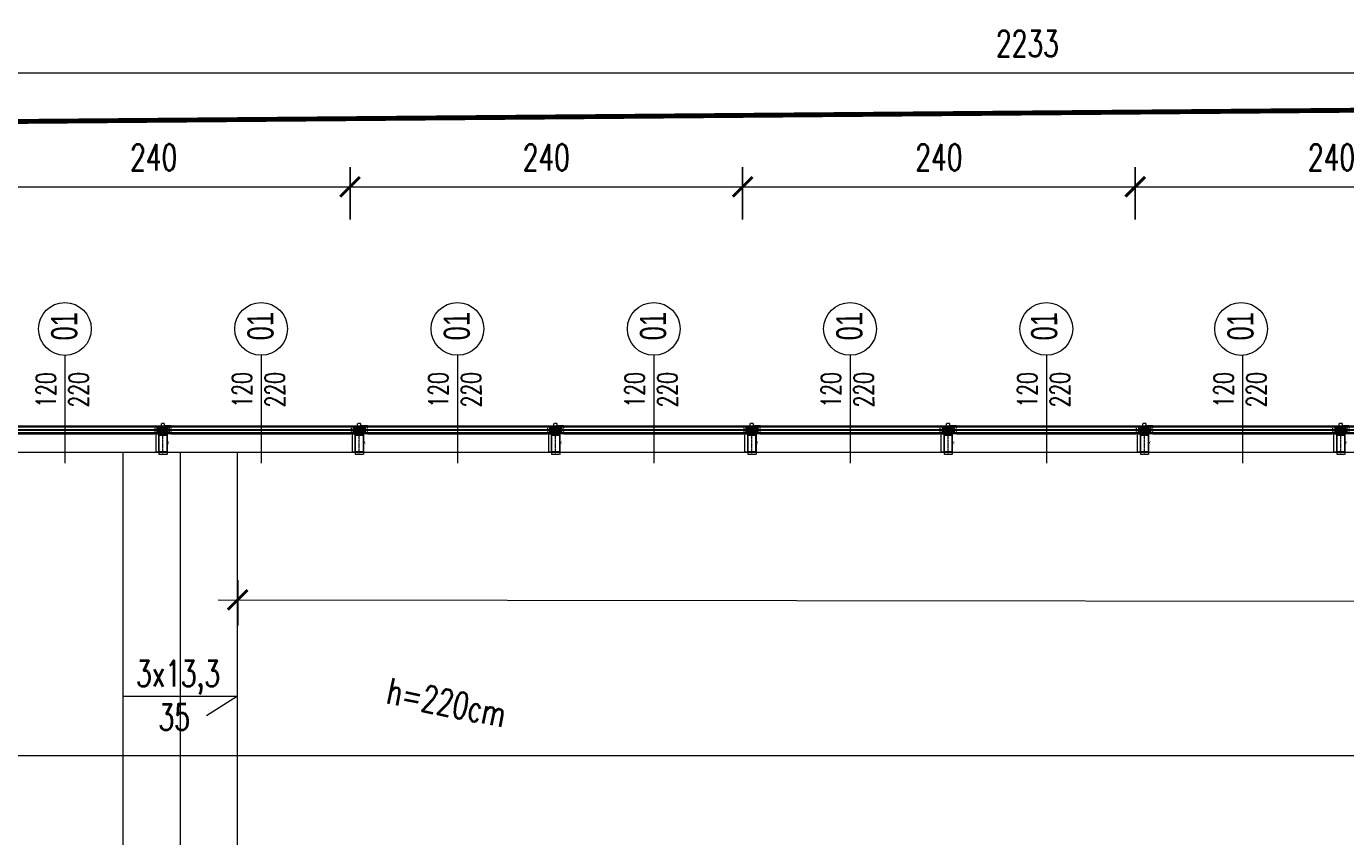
# Model space of a CAD drawing. Header units: inches. Extents: x 0 to 111471, y -105323 to 11070.
# Tile 170 of 256: x 43352 to 44159, y -27797 to -27301. Entities that reach past the tile are written whole.
import ezdxf
from ezdxf.enums import TextEntityAlignment as Align

# ---------------------------------------------------------------- set-up
doc = ezdxf.new("R2010")
doc.units = ezdxf.units.IN
doc.header["$MEASUREMENT"] = 0
for name, pattern in [('DASHED', [19.05, 12.7, -6.35]), ('DIVIDE', [5.3, 2, -1, 0.15, -1, 0.15, -1]), ('gen3', [6.25, 4.75, -1.5]), ('GEN7', [13.75, 9.75, -1.5, 1, -1.5])]:
    doc.linetypes.add(name, pattern=pattern)
for name, color, linetype, lineweight in [('888 drzwi i okna', 4, 'Continuous', 0), ('888 elementy do usunięcia', 6, 'Continuous', 35), ('888 opisy', 3, 'Continuous', 0), ('888 sciany istniejące', 2, 'Continuous', 35), ('888 widok', 8, 'Continuous', 0), ('888 wymiary', 1, 'Continuous', 0), ('MB-inne', 8, 'Continuous', 9), ('MB-kreskowanie', 8, 'Continuous', 5), ('MB-opisy', 120, 'Continuous', 9), ('MB-osie', 4, 'GEN7', 5), ('MB-profile', 7, 'Continuous', 9), ('MB-szyby', 4, 'Continuous', 9), ('MB-urwania', 1, 'DIVIDE', 5), ('MB-uszczelki_tworzywa', 8, 'Continuous', 9), ('MB-wymiary', 145, 'Continuous', 9), ('Wymiary', 85, 'Continuous', 18)]:
    doc.layers.add(name, color=color, linetype=linetype, lineweight=lineweight)
doc.styles.add('ARIALCE', font='arial.ttf', dxfattribs={"width": 0.8})
doc.styles.get("Standard").update_dxf_attribs({"font": 'arial.ttf'})
doc.styles.add('TS 100_opisy', font='romans.shx', dxfattribs={"width": 0.7, "height": 16})
doc.styles.add('TS 100_wymiary', font='romans.shx', dxfattribs={"width": 0.7, "height": 16})
doc.dimstyles.new('Dim Style 100', dxfattribs={"dimtxt": 16, "dimasz": 12, "dimexe": 12, "dimexo": 2, "dimgap": 10, "dimtad": 1, "dimdec": 0, "dimzin": 9, "dimtxsty": 'TS 100_wymiary', "dimblk": 'ARCHTICK', "dimcen": 2.5, "dimdle": 12, "dimclrd": 256, "dimclrt": 2, "dimadec": 0, "dimazin": 2, "dimtfac": 1, "dimtdec": 0, "dimtix": 1, "dimtmove": 2, "dimatfit": 3, "dimfxl": 0, "dimlwd": -1, "dimarcsym": 0})
doc.dimstyles.new('MB_KDA_2.5', dxfattribs={"dimtxt": 2.5, "dimasz": 2.5, "dimexe": 1, "dimexo": 1, "dimgap": 1, "dimtad": 1, "dimdec": 1, "dimdsep": 46, "dimtxsty": 'Standard', "dimcen": 0, "dimclrd": 256, "dimclre": 256, "dimclrt": 2, "dimadec": 0, "dimazin": 2, "dimtp": 0.1, "dimtm": 0.1, "dimtfac": 0.71, "dimtdec": 1, "dimtmove": 0, "dimatfit": 3, "dimfxl": 0, "dimtzin": 0, "dimlwd": -1, "dimlwe": -1, "dimarcsym": 0})
pattern_1 = [(315, (-204.003, -193.6241), (1.3470384, -3e-16), [0.9525, -0.9525])]
pattern_2 = [(0.033944, (-4153.1781, -852.2568), (0.23784281, 0.47639099), [0, -0.47625])]
pattern_3 = [(45, (-204.003, 93.6241), (1.3470384, -2e-16), [0.9525, -0.9525])]

# ---------------------------------------------------------------- blocks, each defined once
blk = doc.blocks.new('_ArchTick')
at = {"layer": 'Wymiary', "color": 0, "const_width": 0.15}
blk.add_lwpolyline([(-0.5, -0.5), (0.5, 0.5)], dxfattribs=at)
blk = doc.blocks.new('*D620')
at = {"layer": '888 wymiary', "color": 0, "lineweight": -2}
for p, q in [((42847.79, -27349.99), (42847.79, -27317.99)), ((45080.51, -27350), (45080.51, -27318))]:
    blk.add_line(p, q, dxfattribs=at)
at = {"layer": '888 wymiary'}
blk.add_line((45092.51, -27330), (42835.79, -27329.99), dxfattribs=at)
at = {"layer": 'Defpoints', "color": 0}
for p in [(42847.79, -27329.99), (42847.79, -27545.57), (45080.51, -27545.58)]:
    blk.add_point(p, dxfattribs=at)
at = {"layer": '888 wymiary', "linetype": 'ByBlock', "xscale": 12, "yscale": 12, "zscale": 12}
for p, rotation in [((42847.79, -27329.99), 179.9998335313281), ((45080.51, -27330), 359.999833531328)]:
    blk.add_blockref('_ArchTick', p, dxfattribs=dict(at, rotation=rotation))
at = {"layer": '888 wymiary', "color": 2, "ltscale": 0.01, "insert": (43964.15, -27312), "char_height": 16, "attachment_point": 5, "rotation": 359.99983, "style": 'TS 100_wymiary'}
blk.add_mtext('2233', dxfattribs=at)
blk = doc.blocks.new('*D622')
at = {"layer": '888 wymiary', "color": 0, "lineweight": -2, "ltscale": 0.01}
for p, q in [((43310.07, -27419.54), (43310.07, -27387.54)), ((43550.07, -27419.54), (43550.07, -27387.54))]:
    blk.add_line(p, q, dxfattribs=at)
at = {"layer": '888 wymiary', "ltscale": 0.01}
blk.add_line((43298.07, -27399.54), (43562.07, -27399.54), dxfattribs=at)
at = {"layer": 'Defpoints', "color": 0}
for p in [(43550.07, -27399.54), (43550.07, -27523.92), (43310.07, -27556.42)]:
    blk.add_point(p, dxfattribs=at)
at = {"layer": '888 wymiary', "linetype": 'ByBlock', "xscale": 12, "yscale": 12, "zscale": 12, "rotation": 180}
blk.add_blockref('_ArchTick', (43310.07, -27399.54), dxfattribs=at)
at = {"layer": '888 wymiary', "linetype": 'ByBlock', "xscale": 12, "yscale": 12, "zscale": 12}
blk.add_blockref('_ArchTick', (43550.07, -27399.54), dxfattribs=at)
at = {"layer": '888 wymiary', "color": 2, "ltscale": 0.01, "insert": (43430.07, -27381.54), "char_height": 16, "attachment_point": 5, "style": 'TS 100_wymiary'}
blk.add_mtext('240', dxfattribs=at)
blk = doc.blocks.new('*D623')
at = {"layer": '888 wymiary', "color": 0, "lineweight": -2, "ltscale": 0.01}
for p, q in [((43550.07, -27419.54), (43550.07, -27387.54)), ((43790.07, -27419.54), (43790.07, -27387.54))]:
    blk.add_line(p, q, dxfattribs=at)
at = {"layer": '888 wymiary', "ltscale": 0.01}
blk.add_line((43538.07, -27399.54), (43802.07, -27399.54), dxfattribs=at)
at = {"layer": 'Defpoints', "color": 0}
for p in [(43790.07, -27399.54), (43550.07, -27556.42), (43790.07, -27556.42)]:
    blk.add_point(p, dxfattribs=at)
at = {"layer": '888 wymiary', "linetype": 'ByBlock', "xscale": 12, "yscale": 12, "zscale": 12, "rotation": 180}
blk.add_blockref('_ArchTick', (43550.07, -27399.54), dxfattribs=at)
at = {"layer": '888 wymiary', "linetype": 'ByBlock', "xscale": 12, "yscale": 12, "zscale": 12}
blk.add_blockref('_ArchTick', (43790.07, -27399.54), dxfattribs=at)
at = {"layer": '888 wymiary', "color": 2, "ltscale": 0.01, "insert": (43670.07, -27381.54), "char_height": 16, "attachment_point": 5, "style": 'TS 100_wymiary'}
blk.add_mtext('240', dxfattribs=at)
blk = doc.blocks.new('*D624')
at = {"layer": '888 wymiary', "color": 0, "lineweight": -2, "ltscale": 0.01}
for p, q in [((43790.07, -27419.54), (43790.07, -27387.54)), ((44030.07, -27419.54), (44030.07, -27387.54))]:
    blk.add_line(p, q, dxfattribs=at)
at = {"layer": '888 wymiary', "ltscale": 0.01}
blk.add_line((43778.07, -27399.54), (44042.07, -27399.54), dxfattribs=at)
at = {"layer": 'Defpoints', "color": 0}
for p in [(44030.07, -27399.54), (43790.07, -27556.42), (44030.07, -27556.42)]:
    blk.add_point(p, dxfattribs=at)
at = {"layer": '888 wymiary', "linetype": 'ByBlock', "xscale": 12, "yscale": 12, "zscale": 12, "rotation": 180}
blk.add_blockref('_ArchTick', (43790.07, -27399.54), dxfattribs=at)
at = {"layer": '888 wymiary', "linetype": 'ByBlock', "xscale": 12, "yscale": 12, "zscale": 12}
blk.add_blockref('_ArchTick', (44030.07, -27399.54), dxfattribs=at)
at = {"layer": '888 wymiary', "color": 2, "ltscale": 0.01, "insert": (43910.07, -27381.54), "char_height": 16, "attachment_point": 5, "style": 'TS 100_wymiary'}
blk.add_mtext('240', dxfattribs=at)
blk = doc.blocks.new('*D625')
at = {"layer": '888 wymiary', "color": 0, "lineweight": -2, "ltscale": 0.01}
for p, q in [((44030.07, -27419.54), (44030.07, -27387.54)), ((44270.07, -27419.54), (44270.07, -27387.54))]:
    blk.add_line(p, q, dxfattribs=at)
at = {"layer": '888 wymiary', "ltscale": 0.01}
blk.add_line((44018.07, -27399.54), (44282.07, -27399.54), dxfattribs=at)
at = {"layer": 'Defpoints', "color": 0}
for p in [(44270.07, -27399.54), (44030.07, -27523.92), (44270.07, -27556.42)]:
    blk.add_point(p, dxfattribs=at)
at = {"layer": '888 wymiary', "linetype": 'ByBlock', "xscale": 12, "yscale": 12, "zscale": 12, "rotation": 180}
blk.add_blockref('_ArchTick', (44030.07, -27399.54), dxfattribs=at)
at = {"layer": '888 wymiary', "linetype": 'ByBlock', "xscale": 12, "yscale": 12, "zscale": 12}
blk.add_blockref('_ArchTick', (44270.07, -27399.54), dxfattribs=at)
at = {"layer": '888 wymiary', "color": 2, "ltscale": 0.01, "insert": (44150.07, -27381.54), "char_height": 16, "attachment_point": 5, "style": 'TS 100_wymiary'}
blk.add_mtext('240', dxfattribs=at)
blk = doc.blocks.new('K430492X')
at = {"layer": 'MB-kreskowanie'}
h = blk.add_hatch(color=0, dxfattribs=at)
h.paths.add_polyline_path([(-109.2, 25), (-109.5, 24.7), (-109.5, 22.5), (-109, 22), (-108.5, 22), (-108.5, 23.5), (-106.5, 23.5), (-106.5, 19.7), (-106.3, 19.5), (-106.5, 19.2), (-106.5, 15.5), (-108.5, 15.5), (-108.5, 17), (-109, 17), (-109.5, 16.5), (-109.5, 13), (-108.5, 13), (-108.5, 14), (-106.5, 14), (-106.5, 6.5), (-107, 6), (-124.2, 6), (-124.5, 5.7), (-124.5, 4), (-124, 3.5), (-123, 3.5), (-123, 4.5), (-121, 4.5), (-120.5, 4), (-120.5, 2.7), (-118.9, 0), (-120.5, -2.8), (-120.5, -4), (-121, -4.5), (-123, -4.5), (-123, -3.5), (-124, -3.5), (-124.5, -4), (-124.5, -5.7), (-124.2, -6), (-107, -6), (-106.5, -6.5), (-106.5, -14), (-108.5, -14), (-108.5, -13), (-109.5, -13), (-109.5, -16.5), (-109, -17), (-108.5, -17), (-108.5, -15.5), (-106.5, -15.5), (-106.5, -19.2), (-106.3, -19.5), (-106.5, -19.7), (-106.5, -23.5), (-108.5, -23.5), (-108.5, -22), (-109, -22), (-109.5, -22.5), (-109.5, -24.7), (-109.2, -25), (-0.5, -25, 0.413925), (0, -24.5), (0, 24.5, 0.413925), (-0.5, 25)])
h.paths.add_polyline_path([(-3, 22.9), (-2.5, 22.4), (-2.5, -22.4), (-3, -22.9), (-104, -22.9), (-104.5, -22.4), (-104.5, 22.4), (-104, 22.9)], flags=16)
h.paths.add_polyline_path([(-106.4, 3.6), (-105.5, 0), (-106.4, -3.6), (-106.9, -4), (-116.9, -4), (-117.3, -3.2), (-115.9, -0.8), (-115.9, 0.8), (-117.3, 3.2), (-116.9, 4), (-106.9, 4)], flags=16)
at = {"layer": 'MB-profile'}
blk.add_lwpolyline([(-0.5, -25), (-109.2, -25), (-109.5, -24.7), (-109.5, -22.5), (-109, -22), (-108.5, -22), (-108.5, -23.5), (-106.5, -23.5), (-106.5, -19.7), (-106.3, -19.5), (-106.5, -19.2), (-106.5, -15.5), (-108.5, -15.5), (-108.5, -17), (-109, -17), (-109.5, -16.5), (-109.5, -13), (-108.5, -13), (-108.5, -14), (-106.5, -14), (-106.5, -6.5), (-107, -6), (-124.2, -6), (-124.5, -5.7), (-124.5, -4), (-124, -3.5), (-123, -3.5), (-123, -4.5), (-121, -4.5), (-120.5, -4), (-120.5, -2.8), (-118.9, 0), (-120.5, 2.7), (-120.5, 4), (-121, 4.5), (-123, 4.5), (-123, 3.5), (-124, 3.5), (-124.5, 4), (-124.5, 5.7), (-124.2, 6), (-107, 6), (-106.5, 6.5), (-106.5, 14), (-108.5, 14), (-108.5, 13), (-109.5, 13), (-109.5, 16.5), (-109, 17), (-108.5, 17), (-108.5, 15.5), (-106.5, 15.5), (-106.5, 19.2), (-106.3, 19.5), (-106.5, 19.7), (-106.5, 23.5), (-108.5, 23.5), (-108.5, 22), (-109, 22), (-109.5, 22.5), (-109.5, 24.7), (-109.2, 25), (-0.5, 25, -0.414502), (0, 24.5), (0, -24.5, -0.414502)], format="xyb", close=True, dxfattribs=at)
for points in [[(-106.4, -3.6), (-106.9, -4), (-116.9, -4), (-117.3, -3.2), (-115.9, -0.8), (-115.9, 0.8), (-117.3, 3.2), (-116.9, 4), (-106.9, 4), (-106.4, 3.6), (-105.5, 0)], [(-3, -22.9), (-104, -22.9), (-104.5, -22.4), (-104.5, 22.4), (-104, 22.9), (-3, 22.9), (-2.5, 22.4), (-2.5, -22.4)]]:
    blk.add_lwpolyline(points, close=True, dxfattribs=at)
blk = doc.blocks.new('*D597')
at = {"layer": 'Defpoints', "color": 0, "ltscale": 0.01}
for p in [(52, -74.7), (161.5, -74.5), (52, -92)]:
    blk.add_point(p, dxfattribs=at)
at = {"layer": 'MB-wymiary'}
for p, q in [((52, -75.7), (52, -93)), ((161.5, -75.5), (161.5, -93)), ((159, -92), (54.5, -92))]:
    blk.add_line(p, q, dxfattribs=at)
at = {"layer": 'MB-wymiary', "ltscale": 0.01}
for points in [[(54.5, -91.6), (54.5, -92.4), (52, -92)], [(159, -92.4), (159, -91.6), (161.5, -92)]]:
    blk.add_solid(points, dxfattribs=at)
at = {"layer": 'MB-wymiary', "color": 2, "ltscale": 0.01, "insert": (106.8, -89.7), "char_height": 2.5, "attachment_point": 5}
blk.add_mtext('110', dxfattribs=at)
blk = doc.blocks.new('*D598')
at = {"layer": 'Defpoints', "color": 0, "ltscale": 0.01}
for p in [(147.1, -25), (147.1, -75), (173.9, -25)]:
    blk.add_point(p, dxfattribs=at)
at = {"layer": 'MB-wymiary'}
for p, q in [((148.1, -25), (174.9, -25)), ((148.1, -75), (174.9, -75)), ((173.9, -72.5), (173.9, -27.5))]:
    blk.add_line(p, q, dxfattribs=at)
at = {"layer": 'MB-wymiary', "ltscale": 0.01}
for points in [[(174.3, -27.5), (173.5, -27.5), (173.9, -25)], [(173.5, -72.5), (174.3, -72.5), (173.9, -75)]]:
    blk.add_solid(points, dxfattribs=at)
at = {"layer": 'MB-wymiary', "color": 2, "ltscale": 0.01, "insert": (171.7, -50), "char_height": 2.5, "attachment_point": 5, "rotation": 90}
blk.add_mtext('50', dxfattribs=at)
blk = doc.blocks.new('120900')
at = {"layer": 'MB-kreskowanie'}
h = blk.add_hatch(dxfattribs=at)
h.set_pattern_fill('DOTS', color=256, scale=0.3, angle=90.03394, style=0)
h.set_pattern_definition([(90.033944, (778.75693, -4206.1781), (-0.47639099, 0.23784281), [0, -0.47625])])
h.paths.add_polyline_path([(-6.2, 1.7, -0.244698), (-6, 1.8), (-5.6, 1.8, -0.117863), (-5.4, 1.8, 0.255673), (-2.6, 1.8, -0.117863), (-2.4, 1.8), (-2, 1.8, -0.244698), (-1.8, 1.7), (-1, 0.6, -0.520567), (-1.1, 0.3), (-1.5, 0.2), (-1.5, -1), (-2.5, -1), (-2.5, 0.7, 0.496188), (-2.8, 0.9, -0.136548), (-5.2, 0.9, 0.502247), (-5.5, 0.7), (-5.5, -1), (-6.5, -1), (-6.5, 0.2), (-6.9, 0.3, -0.520567), (-7, 0.6)])
h.paths.add_polyline_path([(-9.5, -1.3, -0.414214), (-9.2, -1), (-7.3, -1, -0.267949), (-7.1, -1.2, 0.767327), (-6.5, -1), (-5.5, -1), (-5.5, -1.3, 0.414214), (-5.3, -1.5), (-2.7, -1.5, 0.414214), (-2.5, -1.3), (-2.5, -1), (-1.5, -1, 0.767327), (-0.9, -1.2, -0.267949), (-0.7, -1), (1.2, -1, -0.414214), (1.5, -1.3, 0.218991), (4.8, -4.2, -0.885567), (4.5, -5, -0.160479), (1, -3.3, 0.21435), (0.2, -3), (-1.4, -3, 0.674934), (-1.6, -3.5, 0.163474), (0.2, -4.4, -1), (0.2, -5, -0.19206), (-3.5, -3.2, 0.293178), (-4, -3, 0.293178), (-4.5, -3.2, -0.19206), (-8.2, -5, -1), (-8.2, -4.4, 0.163474), (-6.4, -3.5, 0.674934), (-6.6, -3), (-8.2, -3, 0.214349), (-9, -3.3, -0.160479), (-12.5, -5, -0.885567), (-12.8, -4.2, 0.226961)])
at = {"layer": 'MB-uszczelki_tworzywa'}
for points in [[(1.5, -1.3, 0.218991), (4.8, -4.2, -0.885567), (4.5, -5, -0.160479), (1, -3.3, 0.21435), (0.2, -3), (-1.4, -3, 0.677436), (-1.6, -3.5, 0.163474), (0.2, -4.4, -1), (0.2, -5, -0.19206), (-3.5, -3.2, 0.293178), (-4, -3, 0.293178), (-4.5, -3.2, -0.19206), (-8.2, -5, -1), (-8.2, -4.4, 0.163474), (-6.4, -3.5, 0.677436), (-6.6, -3), (-8.2, -3, 0.21435), (-9, -3.3, -0.160479), (-12.5, -5, -0.885567), (-12.8, -4.2, 0.226961), (-9.5, -1.3, -0.414214), (-9.2, -1), (-7.3, -1, -0.267949), (-7.1, -1.2, 0.767327), (-6.5, -1), (-6.5, 0.2), (-6.9, 0.3, -0.520567), (-7, 0.6), (-6.2, 1.7, -0.244698), (-6, 1.8), (-5.6, 1.8, -0.117863), (-5.4, 1.8, 0.255673), (-2.6, 1.8, -0.117863), (-2.4, 1.8), (-2, 1.8, -0.244698), (-1.8, 1.7), (-1, 0.6, -0.520567), (-1.1, 0.3), (-1.5, 0.2), (-1.5, -1, 0.767327), (-0.9, -1.2, -0.267949), (-0.7, -1), (1.2, -1, -0.414214)], [(-2.5, -1.3), (-2.5, 0.7, 0.490314), (-2.7, 0.9, -0.137178), (-5.2, 0.9, 0.490314), (-5.5, 0.7), (-5.5, -1.3, 0.414214), (-5.3, -1.5), (-2.7, -1.5, 0.414214)]]:
    blk.add_lwpolyline(points, format="xyb", close=True, dxfattribs=at)
blk = doc.blocks.new('*D599')
at = {"layer": 'Defpoints', "color": 0, "ltscale": 0.01}
for p in [(-13.3, -60), (2, -60), (2.1, -40)]:
    blk.add_point(p, dxfattribs=at)
at = {"layer": 'MB-wymiary'}
for p, q in [((1.1, -40), (-14.3, -40)), ((1, -60), (-14.3, -60)), ((-13.3, -42.5), (-13.3, -57.5))]:
    blk.add_line(p, q, dxfattribs=at)
at = {"layer": 'MB-wymiary', "ltscale": 0.01}
for points in [[(-12.9, -42.5), (-13.8, -42.5), (-13.3, -40)], [(-13.8, -57.5), (-12.9, -57.5), (-13.3, -60)]]:
    blk.add_solid(points, dxfattribs=at)
at = {"layer": 'MB-wymiary', "color": 2, "ltscale": 0.01, "insert": (-15.6, -50), "char_height": 2.5, "attachment_point": 5, "rotation": 90}
blk.add_mtext('20', dxfattribs=at)
blk = doc.blocks.new('*D1350')
at = {"layer": '888 wymiary', "color": 0, "lineweight": -2, "ltscale": 0.01}
for p, q in [((43481.4, -27667.74), (43481.43, -27639.95)), ((45087.95, -27669.82), (45087.99, -27642.04))]:
    blk.add_line(p, q, dxfattribs=at)
at = {"layer": '888 wymiary', "ltscale": 0.01}
blk.add_line((43469.42, -27651.94), (45099.97, -27654.05), dxfattribs=at)
at = {"layer": 'Defpoints', "color": 0}
for p in [(45087.97, -27654.04), (43481.4, -27669.74), (45087.95, -27671.82)]:
    blk.add_point(p, dxfattribs=at)
at = {"layer": '888 wymiary', "linetype": 'ByBlock', "xscale": 12, "yscale": 12, "zscale": 12}
for p, rotation in [((43481.42, -27651.95), 179.9257756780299), ((45087.97, -27654.04), 359.9257756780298)]:
    blk.add_blockref('_ArchTick', p, dxfattribs=dict(at, rotation=rotation))
at = {"layer": '888 wymiary', "color": 2, "ltscale": 0.01, "insert": (44284.72, -27635), "char_height": 16, "attachment_point": 5, "rotation": 359.92578, "style": 'TS 100_wymiary'}
blk.add_mtext('1607', dxfattribs=at)
blk = doc.blocks.new('G$C0AADE25E')
at = {"layer": 'MB-kreskowanie'}
h = blk.add_hatch(dxfattribs=at)
h.set_pattern_fill('DASH', color=256, scale=0.3, angle=315, style=0)
h.set_pattern_definition([(135, (-89.4117, -467.5632), (-3e-17, 1.3470384), [0.9525, -0.9525])])
h.paths.add_polyline_path([(22, -20.8), (6, -20.8), (6, -40), (22, -40)])
h = blk.add_hatch(dxfattribs=at)
h.set_pattern_fill('DASH', color=256, scale=0.3, angle=225, style=0)
h.set_pattern_definition([(225, (-89.4117, 367.5632), (-6e-16, -1.3470384), [0.9525, -0.9525])])
h.paths.add_polyline_path([(6, -60), (6, -79.2), (22, -79.2), (22, -60)])
h = blk.add_hatch(dxfattribs=at)
h.set_pattern_fill('HEX', color=256, scale=0.2, angle=135, style=0)
h.set_pattern_definition([(135, (-103.4117, 367.5632), (-0.7777128, -0.7777128), [0.635, -1.27]), (255, (-103.4117, 367.5632), (1.0623755, -0.2846626), [0.635, -1.27]), (195, (-103.8607, 368.0122), (0.2846626, -1.0623755), [0.635, -1.27])])
h.paths.add_polyline_path([(7, -60), (17, -60), (17, -40), (7, -40)])
h = blk.add_hatch(dxfattribs=at)
h.set_pattern_fill('_U', color=256, angle=315, style=0, double=1, pattern_type=0)
h.set_pattern_definition([(315, (-2146.2895, 2427.8375), (0.70710678, 0.70710678), []), (45, (-2146.2895, 2427.8375), (-0.70710678, 0.70710678), [])])
h.paths.add_polyline_path([(23.5, -52.6), (23.2, -52.3), (23.2, -47.7), (23.5, -47.4), (25, -47.4), (28.4, -47.4), (28.4, -46.8), (28.2, -46.4), (27.4, -45.9), (26.9, -46.7), (25, -46.7), (23.5, -46.7), (23.2, -46.1), (23.2, -45.7), (23.4, -45.4), (25, -45), (25, -44), (17, -44), (17, -46), (17.5, -46.5), (18.4, -46.5), (18.4, -45.5), (21.3, -45.5), (22.2, -46.5), (22.2, -49.1), (22.7, -50), (22.2, -50.9), (22.2, -53.5), (21.3, -54.5), (18.4, -54.5), (18.4, -53.5), (17.5, -53.5), (17, -54), (17, -56), (25, -56), (25, -55), (23.4, -54.6), (23.2, -54.3), (23.2, -53.8), (23.5, -53.3), (25, -53.3), (26.9, -53.3), (27.4, -54), (28.2, -53.6), (28.4, -53.2), (28.4, -52.5), (25, -52.6)])
h = blk.add_hatch(dxfattribs=at)
h.set_pattern_fill('_U', color=256, angle=315, style=0, double=1, pattern_type=0)
h.set_pattern_definition([(315, (-2134.2895, 2427.8375), (0.70710678, 0.70710678), []), (45, (-2134.2895, 2427.8375), (-0.70710678, 0.70710678), [])])
h.paths.add_polyline_path([(35.5, -52.6), (35.2, -52.3), (35.2, -47.7), (35.5, -47.4), (37, -47.4), (40.4, -47.4), (40.4, -46.8), (40.2, -46.4), (39.4, -45.9), (38.9, -46.7), (37, -46.7), (35.5, -46.7), (35.2, -46.1), (35.2, -45.7), (35.4, -45.4), (37, -45), (37, -44), (25, -44), (25, -46), (25.5, -46.5), (26.4, -46.5), (26.4, -45.5), (33.3, -45.5), (34.2, -46.5), (34.2, -49.1), (34.7, -50), (34.2, -50.9), (34.2, -53.5), (33.3, -54.5), (26.4, -54.5), (26.4, -53.5), (25.5, -53.5), (25, -54), (25, -56), (37, -56), (37, -55), (35.4, -54.6), (35.2, -54.3), (35.2, -53.8), (35.5, -53.3), (37, -53.3), (38.9, -53.3), (39.4, -54), (40.2, -53.6), (40.4, -53.2), (40.4, -52.5), (37, -52.6)])
h = blk.add_hatch(dxfattribs=at)
h.set_pattern_fill('DASH', color=256, scale=0.3, angle=315, style=0)
h.set_pattern_definition(pattern_1)
h.paths.add_polyline_path([(26, -20.8), (26, -26.8), (42, -26.8), (42, -20.8)])
h = blk.add_hatch(dxfattribs=at)
h.set_pattern_fill('DASH', color=256, scale=0.3, angle=315, style=0)
h.set_pattern_definition(pattern_1)
h.paths.add_polyline_path([(38.2, -40), (40, -40), (42, -40), (42, -26.8), (36.2, -26.8, -0.414214), (38.2, -28.8)])
h.paths.add_polyline_path([(26, -40), (29.8, -40), (29.8, -28.8, -0.414214), (31.8, -26.8), (26, -26.8)])
h = blk.add_hatch(dxfattribs=at)
h.set_pattern_fill('DASH', color=256, scale=0.3, angle=225, style=0)
h.set_pattern_definition(pattern_3)
h.paths.add_polyline_path([(38.2, -71.2, -0.414214), (36.2, -73.2), (42, -73.2), (42, -60), (40, -60), (38.2, -60)])
h.paths.add_polyline_path([(26, -73.2), (31.8, -73.2, -0.414214), (29.8, -71.2), (29.8, -60), (26, -60)])
h = blk.add_hatch(dxfattribs=at)
h.set_pattern_fill('DASH', color=256, scale=0.3, angle=225, style=0)
h.set_pattern_definition(pattern_3)
h.paths.add_polyline_path([(42, -79.2), (42, -73.2), (26, -73.2), (26, -79.2)])
h = blk.add_hatch(dxfattribs=at)
h.set_pattern_fill('DOTS', color=256, scale=0.3, angle=0.03394, style=0)
h.set_pattern_definition(pattern_2)
h.paths.add_polyline_path([(54.7, -32.7, 0.244698), (54.8, -32.5), (54.8, -32.1, 0.117863), (54.8, -31.9, -0.255673), (54.8, -29.1, 0.117863), (54.8, -28.9), (54.8, -28.5, 0.244698), (54.7, -28.3), (53.6, -27.5, 0.520567), (53.3, -27.6), (53.2, -28), (52, -28), (52, -29), (53.7, -29, -0.496188), (53.9, -29.3, 0.136548), (53.9, -31.7, -0.502247), (53.7, -32), (52, -32), (52, -33), (53.2, -33), (53.3, -33.4, 0.520567), (53.6, -33.5)])
h.paths.add_polyline_path([(51.7, -36, 0.414214), (52, -35.7), (52, -33.8, 0.267949), (51.8, -33.6, -0.767327), (52, -33), (52, -32), (51.7, -32, -0.414214), (51.5, -31.8), (51.5, -29.2, -0.414214), (51.7, -29), (52, -29), (52, -28, -0.767327), (51.8, -27.4, 0.267949), (52, -27.2), (52, -25.3, 0.414214), (51.7, -25, -0.218991), (48.8, -21.7, 0.885567), (48, -22, 0.160479), (49.7, -25.5, -0.21435), (50, -26.3), (50, -27.9, -0.674934), (49.5, -28.1, -0.163474), (48.6, -26.3, 1), (48, -26.3, 0.19206), (49.8, -30, -0.293178), (50, -30.5, -0.293178), (49.8, -31, 0.19206), (48, -34.7, 1), (48.6, -34.7, -0.163474), (49.5, -32.9, -0.674934), (50, -33.1), (50, -34.7, -0.214349), (49.7, -35.5, 0.160479), (48, -39, 0.885567), (48.8, -39.3, -0.226961)])
h = blk.add_hatch(dxfattribs=at)
h.set_pattern_fill('DOTS', color=256, scale=0.3, angle=0.03394, style=0)
h.set_pattern_definition(pattern_2)
h.paths.add_polyline_path([(54.7, -67.3, -0.244698), (54.8, -67.5), (54.8, -67.9, -0.117863), (54.8, -68.1, 0.255673), (54.8, -70.9, -0.117863), (54.8, -71.1), (54.8, -71.5, -0.244698), (54.7, -71.7), (53.6, -72.5, -0.520567), (53.3, -72.4), (53.2, -72), (52, -72), (52, -71), (53.7, -71, 0.496188), (53.9, -70.7, -0.136548), (53.9, -68.3, 0.502247), (53.7, -68), (52, -68), (52, -67), (53.2, -67), (53.3, -66.6, -0.520567), (53.6, -66.5)])
h.paths.add_polyline_path([(51.7, -64, -0.414214), (52, -64.3), (52, -66.2, -0.267949), (51.8, -66.4, 0.767327), (52, -67), (52, -68), (51.7, -68, 0.414214), (51.5, -68.2), (51.5, -70.8, 0.414214), (51.7, -71), (52, -71), (52, -72, 0.767327), (51.8, -72.6, -0.267949), (52, -72.8), (52, -74.7, -0.414214), (51.7, -75, 0.218991), (48.8, -78.3, -0.885567), (48, -78, -0.160479), (49.7, -74.5, 0.21435), (50, -73.7), (50, -72.1, 0.674934), (49.5, -71.9, 0.163474), (48.6, -73.7, -1), (48, -73.7, -0.19206), (49.8, -70, 0.293178), (50, -69.5, 0.293178), (49.8, -69, -0.19206), (48, -65.3, -1), (48.6, -65.3, 0.163474), (49.5, -67.1, 0.674934), (50, -66.9), (50, -65.3, 0.214349), (49.7, -64.5, -0.160479), (48, -61, -0.885567), (48.8, -60.7, 0.226961)])
at = {"layer": 'MB-inne'}
for p, q in [((30.5, -45.7), (30.5, -54.3)), ((31, -45.7), (31, -54.3)), ((33.3, -47.7), (31.4, -45.8)), ((33.3, -52.3), (31.4, -54.2)), ((33.2, -47.6), (33.2, -52.4))]:
    blk.add_line(p, q, dxfattribs=at)
at = {"layer": 'MB-inne', "linetype": 'Continuous'}
for p, q in [((35.5, -48.1), (37.5, -48.1)), ((35.5, -51.9), (37.5, -51.9)), ((37.5, -48.1), (38, -47.6)), ((37.5, -48.1), (41.5, -48.1)), ((37.5, -51.9), (37.5, -48.1)), ((37.5, -51.9), (38, -52.4)), ((37.5, -51.9), (41.5, -51.9)), ((38, -52.4), (38, -47.6)), ((38, -47.6), (41.2, -47.6)), ((38, -52.4), (41.2, -52.4)), ((44.7, -47.6), (48.6, -47.6)), ((44.7, -52.4), (48.6, -52.4)), ((45, -48.1), (49.1, -48.1)), ((45, -51.9), (49.1, -51.9)), ((48.6, -52.4), (48.6, -47.6)), ((49.1, -48.1), (48.6, -47.6)), ((49.1, -51.9), (48.6, -52.4)), ((49.1, -48.1), (54.5, -48.1)), ((49.1, -51.9), (49.1, -48.1)), ((49.1, -48.8), (54.1, -50.3)), ((49.1, -51.9), (54.5, -51.9)), ((55.5, -49.8), (54.5, -48.1)), ((55.5, -50.2), (54.5, -51.9)), ((55.5, -50.2), (54.9, -50.5)), ((55.5, -49.8), (55.5, -50.2))]:
    blk.add_line(p, q, dxfattribs=at)
at = {"layer": 'MB-inne', "linetype": 'gen3'}
for p in [(49.1, -48.3), (55.5, -50.2)]:
    blk.add_line(p, (54.3, -48.3), dxfattribs=at)
at = {"layer": 'MB-inne'}
for points in [[(31, -45.7), (31, -49.5, 0.198912)], [(35.6, -52.6, -0.132252), (35.5, -52.3), (35.5, -47.7, -0.132253), (35.6, -47.4)]]:
    blk.add_lwpolyline(points, format="xyb", dxfattribs=at)
at = {"layer": 'MB-inne', "linetype": 'Continuous', "extrusion": (-1.83691e-16, -2.22045e-16, -1)}
blk.add_arc((-54.7, -49), 1.46, 259.99999, 294.78861, dxfattribs=at)
at = {"layer": 'MB-inne', "linetype": 'Continuous'}
blk.add_arc((56.2, -51.2), 1.83, 155.18689, 202.52018, dxfattribs=at)
at = {"layer": 'MB-kreskowanie'}
for p, q in [((1, 0), (1, -40)), ((2, 0), (2, -40)), ((3, 0), (3, -40)), ((4, 0), (4, -40)), ((5, 0), (5, -40)), ((23, 0), (23, -40)), ((24, 0), (24, -40)), ((25, 0), (25, -40)), ((43, 0), (43, -40)), ((44, 0), (44, -40)), ((45, 0), (45, -40)), ((46, 0), (46, -40)), ((47, 0), (47, -40)), ((1, -100), (1, -60)), ((2, -100), (2, -60)), ((3, -100), (3, -60)), ((4, -100), (4, -60)), ((5, -100), (5, -60)), ((23, -100), (23, -60)), ((24, -100), (24, -60)), ((25, -100), (25, -60)), ((43, -100), (43, -60)), ((44, -100), (44, -60)), ((45, -100), (45, -60)), ((46, -100), (46, -60)), ((47, -100), (47, -60))]:
    blk.add_line(p, q, dxfattribs=at)
for centre, start, end in [((-120.7, -50), 354.79488, 5.20512), ((-119.7, -50), 355.2692, 4.7308), ((-118.7, -50), 355.2692, 4.7308), ((-117.7, -50), 355.2692, 4.7308), ((-116.7, -50), 355.2692, 4.7308), ((-115.7, -50), 355.2692, 4.7308), ((-114.7, -50), 355.2692, 4.7308)]:
    blk.add_arc(centre, 121.2, start, end, dxfattribs=at)
at = {"layer": 'MB-osie'}
blk.add_line((166.3, -50), (17.8, -50), dxfattribs=at)
at = {"layer": 'MB-profile'}
for points in [[(30.5, -40), (30, -40, -0.414214), (29.8, -39.8), (29.8, -28.8, -0.414214), (31.8, -26.8), (36.2, -26.8, -0.414214), (38.2, -28.8), (38.2, -39.8, -0.414214), (38, -40), (37.5, -40, -0.414214), (37, -39.5), (37, -29, 0.414214), (36, -28), (34.4, -28, 0.198912), (34.2, -28.1), (34.1, -28.1, -0.414214), (33.9, -28.1), (33.8, -28.1, 0.198912), (33.6, -28), (32, -28, 0.414214), (31, -29), (31, -39.5, -0.414214)], [(30.5, -60), (30, -60, 0.414214), (29.8, -60.2), (29.8, -71.2, 0.414214), (31.8, -73.2), (36.2, -73.2, 0.414214), (38.2, -71.2), (38.2, -60.2, 0.414214), (38, -60), (37.5, -60, 0.414214), (37, -60.5), (37, -71, -0.414214), (36, -72), (34.4, -72, -0.198912), (34.2, -71.9), (34.1, -71.9, 0.414214), (33.9, -71.9), (33.8, -71.9, -0.198912), (33.6, -72), (32, -72, -0.414214), (31, -71), (31, -60.5, 0.414214)], [(35.5, -30, -0.414214), (37, -31.5), (37, -46.4), (37.1, -46.6), (37.4, -46.7), (37.5, -46.9), (37.5, -47), (37.3, -47.2), (36, -47.2), (35.5, -47.7), (35.5, -48.1), (35.5, -51.9), (35.5, -52.3), (36, -52.8), (37.3, -52.8), (37.5, -53), (37.5, -53.1), (37.4, -53.3), (37.1, -53.4), (37, -53.6), (37, -68.5, -0.414214), (35.5, -70), (33.5, -70, -1), (33.5, -67), (34, -67), (34.3, -66.7), (34.3, -62.2), (34.3, -61.8), (33.1, -56.8), (32.1, -56), (31.5, -56), (31, -55.5), (31, -50.5), (31.1, -50.3), (31.2, -50.2), (31.2, -49.8), (31.1, -49.7), (31, -49.5), (31, -44.5), (31.5, -44), (32.1, -44), (33.1, -43.2), (34.3, -38.2), (34.3, -37.8), (34.3, -33.3), (34, -33), (33.5, -33, -1), (33.5, -30)]]:
    blk.add_lwpolyline(points, format="xyb", close=True, dxfattribs=at)
for points in [[(106.2, -75), (52.3, -75), (52, -74.7), (52, -72.5), (52.5, -72), (53, -72), (53, -73.5), (55, -73.5), (55, -69.7), (55.3, -69.5), (55, -69.2), (55, -65.5), (53, -65.5), (53, -67), (52.5, -67), (52, -66.5), (52, -63), (53, -63), (53, -64), (55, -64), (55, -56.5), (54.5, -56), (37.3, -56), (37, -55.7), (37, -54), (37.5, -53.5), (38.5, -53.5), (38.5, -54.5), (40.5, -54.5), (41, -54), (41, -52.8), (42.6, -50), (41, -47.2), (41, -46), (40.5, -45.5), (38.5, -45.5), (38.5, -46.5), (37.5, -46.5), (37, -46), (37, -44.3), (37.3, -44), (54.5, -44), (55, -43.5), (55, -36), (53, -36), (53, -37), (52, -37), (52, -33.5), (52.5, -33), (53, -33), (53, -34.5), (55, -34.5), (55, -30.8), (55.3, -30.5), (55, -30.3), (55, -26.5), (53, -26.5), (53, -28), (52.5, -28), (52, -27.5), (52, -25.3), (52.3, -25), (106.2, -25)], [(106.2, -72.9), (57.5, -72.9), (57, -72.4), (57, -27.6), (57.5, -27.1), (106.2, -27.1)]]:
    blk.add_lwpolyline(points, dxfattribs=at)
blk.add_lwpolyline([(55.1, -53.6), (54.6, -54), (44.6, -54), (44.2, -53.2), (45.6, -50.8), (45.6, -49.2), (44.2, -46.8), (44.6, -46), (54.6, -46), (55.1, -46.4), (56, -50)], close=True, dxfattribs=at)
at = {"layer": 'MB-szyby'}
for p, q in [((0, 0), (0, -39)), ((6, -40), (6, 0)), ((22, 0), (22, -40)), ((26, -40), (26, 0)), ((42, -40), (42, 0)), ((48, 0), (48, -39)), ((0, -39), (1, -40)), ((0, -61), (1, -60)), ((0, -100), (0, -61)), ((1, -40), (6, -40)), ((1, -60), (6, -60)), ((6, -60), (6, -100)), ((22, -40), (26, -40)), ((22, -100), (22, -60)), ((22, -60), (26, -60)), ((26, -20.8), (26, -40)), ((26, -40), (30, -40)), ((26, -79.2), (26, -60)), ((26, -60), (30, -60)), ((26, -60), (26, -100)), ((38, -40), (40, -40)), ((38, -60), (40, -60)), ((42, -40), (40, -40)), ((42, -60), (40, -60)), ((47, -40), (42, -40)), ((47, -60), (42, -60)), ((42, -60), (42, -100)), ((48, -39), (47, -40)), ((48, -61), (47, -60)), ((48, -100), (48, -61))]:
    blk.add_line(p, q, dxfattribs=at)
at = {"layer": 'MB-urwania'}
for p, q in [((48, 0), (0, 0)), ((0, -100), (48, -100))]:
    blk.add_line(p, q, dxfattribs=at)
at = {"layer": 'MB-uszczelki_tworzywa'}
for p, q in [((42, -26.8), (26, -26.8)), ((42, -73.2), (26, -73.2))]:
    blk.add_line(p, q, dxfattribs=at)
for points in [[(6, -20.8), (6, -13.3), (22, -13.3), (22, -20.8)], [(22, -40), (22, -20.8), (6, -20.8), (6, -40)], [(22, -60), (22, -79.2), (6, -79.2), (6, -60)], [(6, -79.2), (6, -86.7), (22, -86.7), (22, -79.2)], [(7, -40), (7, -60), (17, -60), (17, -40)], [(25, -47.4), (23.5, -47.4), (23.2, -47.7), (23.2, -52.3), (23.5, -52.6), (25, -52.6), (28.4, -52.5), (28.4, -53.2), (28.2, -53.6), (27.4, -54), (26.9, -53.3), (25, -53.3), (23.5, -53.3), (23.2, -53.8), (23.2, -54.3), (23.4, -54.6), (25, -55), (25, -56), (17, -56), (17, -54), (17.5, -53.5), (18.4, -53.5), (18.4, -54.5), (21.3, -54.5), (22.2, -53.5), (22.2, -50.9), (22.7, -50), (22.7, -50), (22.7, -50), (22.2, -49.1), (22.2, -46.5), (21.3, -45.5), (18.4, -45.5), (18.4, -46.5), (17.5, -46.5), (17, -46), (17, -44), (25, -44), (25, -45), (23.4, -45.4), (23.2, -45.7), (23.2, -46.1), (23.5, -46.7), (25, -46.7), (26.9, -46.7), (27.4, -45.9), (28.2, -46.4), (28.4, -46.8), (28.4, -47.4)], [(37, -47.4), (35.5, -47.4), (35.2, -47.7), (35.2, -52.3), (35.5, -52.6), (37, -52.6), (40.4, -52.5), (40.4, -53.2), (40.2, -53.6), (39.4, -54), (38.9, -53.3), (37, -53.3), (35.5, -53.3), (35.2, -53.8), (35.2, -54.3), (35.4, -54.6), (37, -55), (37, -56), (25, -56), (25, -54), (25.5, -53.5), (26.4, -53.5), (26.4, -54.5), (33.3, -54.5), (34.2, -53.5), (34.2, -50.9), (34.7, -50), (34.7, -50), (34.7, -50), (34.2, -49.1), (34.2, -46.5), (33.3, -45.5), (26.4, -45.5), (26.4, -46.5), (25.5, -46.5), (25, -46), (25, -44), (37, -44), (37, -45), (35.4, -45.4), (35.2, -45.7), (35.2, -46.1), (35.5, -46.7), (37, -46.7), (38.9, -46.7), (39.4, -45.9), (40.2, -46.4), (40.4, -46.8), (40.4, -47.4)], [(26, -20.8), (26, -13.3), (42, -13.3), (42, -20.8)], [(26, -79.2), (26, -86.7), (42, -86.7), (42, -79.2)]]:
    blk.add_lwpolyline(points, close=True, dxfattribs=at)
for points in [[(33.6, -40), (17, -40)], [(17, -44), (32.1, -44)], [(37, -44), (52, -44), (52, -40), (37, -40)]]:
    blk.add_lwpolyline(points, dxfattribs=at)
blk.add_lwpolyline([(38.5, -46.4), (38.7, -46.4), (38.9, -46.2, -0.391131), (39.1, -46.1), (39.9, -46.4, -0.291473), (40.2, -46.9), (40.2, -47.1, -0.414214), (39.9, -47.4), (35.3, -47.4, 0.414214), (35, -47.7), (35, -52.3, 0.414214), (35.3, -52.6), (39.9, -52.6, -0.414214), (40.2, -52.9), (40.2, -53.1, -0.291473), (39.9, -53.6), (39.1, -53.9, -0.391131), (38.9, -53.8), (38.7, -53.6), (38.5, -53.6)], format="xyb", dxfattribs=at)
for points in [[(51.7, -25, -0.218991), (48.8, -21.7, 0.885567), (48, -22, 0.160479), (49.7, -25.5, -0.21435), (50, -26.3), (50, -27.9, -0.677436), (49.5, -28.1, -0.163474), (48.6, -26.3, 1), (48, -26.3, 0.19206), (49.8, -30, -0.293178), (50, -30.5, -0.293178), (49.8, -31, 0.19206), (48, -34.7, 1), (48.6, -34.7, -0.163474), (49.5, -32.9, -0.677436), (50, -33.1), (50, -34.7, -0.21435), (49.7, -35.5, 0.160479), (48, -39, 0.885567), (48.8, -39.3, -0.226961), (51.7, -36, 0.414214), (52, -35.7), (52, -33.8, 0.267949), (51.8, -33.6, -0.767327), (52, -33), (53.2, -33), (53.3, -33.4, 0.520567), (53.6, -33.5), (54.7, -32.7, 0.244698), (54.8, -32.5), (54.8, -32.1, 0.117863), (54.8, -31.9, -0.255673), (54.8, -29.1, 0.117863), (54.8, -28.9), (54.8, -28.5, 0.244698), (54.7, -28.3), (53.6, -27.5, 0.520567), (53.3, -27.6), (53.2, -28), (52, -28, -0.767327), (51.8, -27.4, 0.267949), (52, -27.2), (52, -25.3, 0.414214)], [(51.7, -75, 0.218991), (48.8, -78.3, -0.885567), (48, -78, -0.160479), (49.7, -74.5, 0.21435), (50, -73.7), (50, -72.1, 0.677436), (49.5, -71.9, 0.163474), (48.6, -73.7, -1), (48, -73.7, -0.19206), (49.8, -70, 0.293178), (50, -69.5, 0.293178), (49.8, -69, -0.19206), (48, -65.3, -1), (48.6, -65.3, 0.163474), (49.5, -67.1, 0.677436), (50, -66.9), (50, -65.3, 0.21435), (49.7, -64.5, -0.160479), (48, -61, -0.885567), (48.8, -60.7, 0.226961), (51.7, -64, -0.414214), (52, -64.3), (52, -66.2, -0.267949), (51.8, -66.4, 0.767327), (52, -67), (53.2, -67), (53.3, -66.6, -0.520567), (53.6, -66.5), (54.7, -67.3, -0.244698), (54.8, -67.5), (54.8, -67.9, -0.117863), (54.8, -68.1, 0.255673), (54.8, -70.9, -0.117863), (54.8, -71.1), (54.8, -71.5, -0.244698), (54.7, -71.7), (53.6, -72.5, -0.520567), (53.3, -72.4), (53.2, -72), (52, -72, 0.767327), (51.8, -72.6, -0.267949), (52, -72.8), (52, -74.7, -0.414214)], [(51.7, -29), (53.7, -29, -0.490314), (53.9, -29.2, 0.137178), (53.9, -31.8, -0.490314), (53.7, -32), (51.7, -32, -0.414214), (51.5, -31.8), (51.5, -29.2, -0.414214)], [(51.7, -71), (53.7, -71, 0.490314), (53.9, -70.8, -0.137178), (53.9, -68.2, 0.490314), (53.7, -68), (51.7, -68, 0.414214), (51.5, -68.2), (51.5, -70.8, 0.414214)]]:
    blk.add_lwpolyline(points, format="xyb", close=True, dxfattribs=at)
at = {"layer": 'MB-wymiary'}
blk.add_line((104.9, -17.6), (104.9, -26.3), dxfattribs=at)
at = {"linetype": 'ByBlock'}
blk.add_blockref('K430492X', (161.5, -50), dxfattribs=at)
at = {"xscale": -1, "rotation": 270}
blk.add_blockref('120900', (53, -26.5), dxfattribs=at)
at = {"rotation": 270}
blk.add_blockref('120900', (53, -73.5), dxfattribs=at)
at = {"layer": 'MB-opisy', "style": 'ARIALCE'}
blk.add_text('K430492X', height=3.5, dxfattribs=at).set_placement((93.4, -15), align=Align.MIDDLE_LEFT)
at = {"layer": 'MB-wymiary'}
for base, p1, p2, picture, middle in [((-13.3, -60), (2.1, -40), (2, -60), '*D599', (-15.6, -50)), ((173.9, -25), (147.1, -75), (147.1, -25), '*D598', (171.7, -50))]:
    dim = blk.add_linear_dim(base=base, p1=p1, p2=p2, angle=90, dimstyle='MB_KDA_2.5', override={"dimdec": 0}, dxfattribs=at)
    dim.commit()
    dim.dimension.update_dxf_attribs({"geometry": picture, "text_midpoint": middle})
dim = blk.add_linear_dim(base=(52.0000229, -92.0168263), p1=(161.5000229, -74.500204), p2=(52.0000229, -74.700204), dimstyle='MB_KDA_2.5', override={"dimdec": 0}, dxfattribs=at)
dim.commit()
dim.dimension.update_dxf_attribs({"geometry": '*D597', "text_midpoint": (106.7500229, -89.7403938)})

msp = doc.modelspace()

# ---------------------------------------------------------------- linework, layer by layer
at = {"layer": '888 drzwi i okna', "ltscale": 0.01}
for points in [[(43375.786, -27502.554), (43375.786, -27568.519)], [(43495.74, -27502.504), (43495.74, -27568.469)], [(43615.74, -27502.504), (43615.74, -27568.469)], [(43735.74, -27502.504), (43735.74, -27568.469)], [(43855.74, -27502.504), (43855.74, -27568.469)], [(43975.74, -27502.504), (43975.74, -27568.469)], [(44095.74, -27502.504), (44095.74, -27568.469)], [(42847.794, -27545.57), (45075.968, -27545.57)], [(42847.794, -27546.173), (45076.013, -27546.173)], [(42847.794, -27547.78), (45076.136, -27547.78)], [(43320.74, -27545.57), (43430.74, -27545.57)], [(43440.74, -27545.57), (43550.74, -27545.57)], [(43560.74, -27545.57), (43670.74, -27545.57)], [(43680.74, -27545.57), (43790.74, -27545.57)], [(43800.74, -27545.57), (43910.74, -27545.57)], [(43920.74, -27545.57), (44030.74, -27545.57)], [(44040.74, -27545.57), (44150.74, -27545.57)], [(42847.794, -27548.182), (45076.166, -27548.182)], [(42847.794, -27549.789), (45076.288, -27549.789)], [(42847.794, -27550.392), (45076.334, -27550.392)], [(43320.74, -27550.57), (43430.74, -27550.57)], [(43440.74, -27550.57), (43550.74, -27550.57)], [(43560.74, -27550.57), (43670.74, -27550.57)], [(43680.74, -27550.57), (43790.74, -27550.57)], [(43800.74, -27550.57), (43910.74, -27550.57)], [(43920.74, -27550.57), (44030.74, -27550.57)], [(44040.74, -27550.57), (44150.74, -27550.57)]]:
    msp.add_lwpolyline(points, dxfattribs=at)
for centre in [(43375.786, -27486.426), (43495.74, -27486.376), (43615.74, -27486.376), (43735.74, -27486.376), (43855.74, -27486.376), (43975.74, -27486.376), (44094.815, -27486.416)]:
    msp.add_circle(centre, 16.128, dxfattribs=at)
at = {"layer": '888 elementy do usunięcia', "linetype": 'DASHED', "ltscale": 3, "const_width": 3}
msp.add_lwpolyline([(42316.85, -27557.93), (42353.149, -27718.688), (42348.556, -27743.226), (42258.973, -27724.596), (42296.426, -27890.466), (42219.124, -28236.872), (45969.722, -28114.557), (45938.871, -27337.868), (42356.368, -27367.91), (42316.85, -27557.93)], dxfattribs=at)
at = {"layer": '888 opisy'}
for points in [[(43411.395, -27853.531), (43411.395, -27561.794)], [(43446.395, -27853.531), (43446.395, -27561.794)], [(43481.395, -27853.531), (43481.395, -27561.794)], [(43411.395, -27710.859), (43481.395, -27710.859), (43462.395, -27722.874)]]:
    msp.add_lwpolyline(points, dxfattribs=at)
at = {"layer": '888 opisy', "ltscale": 0.01}
msp.add_lwpolyline([(42862.855, -27747.046), (45393.524, -27747.046)], dxfattribs=at)
at = {"layer": '888 widok', "ltscale": 0.01}
msp.add_lwpolyline([(42835.266, -27561.794), (45081.468, -27561.794)], dxfattribs=at)

# ---------------------------------------------------------------- block references
at = {"layer": '888 sciany istniejące', "ltscale": 0.01, "xscale": 0.1004566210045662, "yscale": 0.1004566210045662, "zscale": 0.1004566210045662, "rotation": 269.9999999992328}
for p in [(43440.763, -27545.57), (43560.763, -27545.57), (43680.763, -27545.57), (43800.763, -27545.57), (43920.763, -27545.57), (44040.763, -27545.57), (44160.763, -27545.57)]:
    msp.add_blockref('G$C0AADE25E', p, dxfattribs=at)

# ---------------------------------------------------------------- texts
at = {"layer": '888 opisy', "attachment_point": 1, "style": 'TS 100_opisy'}
for s, insert, char_height, width, rotation in [('{\\fArial|b0|i0|c238|p34;01}', (43367.398, -27493.513), 16, 780.26004, 90.316023), ('{\\fArial|b0|i0|c238|p34;01}', (43487.352, -27493.463), 16, 780.26004, 90.316023), ('{\\fArial|b0|i0|c238|p34;01}', (43607.352, -27493.463), 16, 780.26004, 90.316023), ('{\\fArial|b0|i0|c238|p34;01}', (43727.352, -27493.463), 16, 780.26004, 90.316023), ('{\\fArial|b0|i0|c238|p34;01}', (43847.352, -27493.463), 16, 780.26004, 90.316023), ('{\\fArial|b0|i0|c238|p34;01}', (43966.427, -27493.503), 16, 780.26004, 90.316023), ('{\\fArial|b0|i0|c238|p34;01}', (44086.427, -27493.503), 16, 780.26004, 90.316023), ('120 \\P220', (43358.239, -27534.543), 12, 780.26004, 90.316023), ('120 \\P220', (43478.193, -27534.493), 12, 780.26004, 90.316023), ('120 \\P220', (43598.193, -27534.493), 12, 780.26004, 90.316023), ('120 \\P220', (43718.193, -27534.493), 12, 780.26004, 90.316023), ('120 \\P220', (43838.193, -27534.493), 12, 780.26004, 90.316023), ('120 \\P220', (43958.193, -27534.493), 12, 780.26004, 90.316023), ('120 \\P220', (44078.193, -27534.493), 12, 780.26004, 90.316023), ('h=220cm', (43574.829, -27699.408), 16, 49.39123, 348.25188)]:
    msp.add_mtext(s, dxfattribs=dict(at, insert=insert, char_height=char_height, width=width, rotation=rotation))
at = {"layer": '888 opisy', "insert": (43419.262, -27688.969), "char_height": 16, "width": 49.39123, "attachment_point": 1, "style": 'TS 100_opisy'}
msp.add_mtext('3x13,3\\P{\\Fromans.shx;\\W1.25258; }35', dxfattribs=at)

# ---------------------------------------------------------------- dimensions: what is measured, and where the dimension line sits
at = {"layer": '888 wymiary'}
dim = msp.add_aligned_dim(p1=(45080.513, -27545.578), p2=(42847.794, -27545.572), distance=-215.578, dimstyle='Dim Style 100', override={"dimtxsty": 'TS 100_wymiary'}, dxfattribs=at)
dim.commit()
dim.dimension.update_dxf_attribs({"geometry": '*D620', "text_midpoint": (43964.154, -27311.996)})
at = {"layer": '888 wymiary', "ltscale": 0.01}
for base, p1, p2, picture, middle in [((43550.073, -27399.536), (43310.073, -27556.42), (43550.073, -27523.92), '*D622', (43430.073, -27381.536)), ((43790.073, -27399.536), (43550.073, -27556.42), (43790.073, -27556.42), '*D623', (43670.073, -27381.536)), ((44030.073, -27399.536), (43790.073, -27556.42), (44030.073, -27556.42), '*D624', (43910.073, -27381.536)), ((44270.073, -27399.536), (44030.073, -27523.92), (44270.073, -27556.42), '*D625', (44150.073, -27381.536))]:
    dim = msp.add_linear_dim(base=base, p1=p1, p2=p2, angle=180, dimstyle='Dim Style 100', dxfattribs=at)
    dim.commit()
    dim.dimension.update_dxf_attribs({"geometry": picture, "text_midpoint": middle})
dim = msp.add_aligned_dim(p1=(43481.395, -27669.735), p2=(45087.949, -27671.817), distance=17.781, dimstyle='Dim Style 100', override={"dimtxsty": 'TS 100_wymiary'}, dxfattribs=at)
dim.commit()
dim.dimension.update_dxf_attribs({"geometry": '*D1350', "text_midpoint": (44284.719, -27634.995)})

doc.saveas('drawing.dxf')
